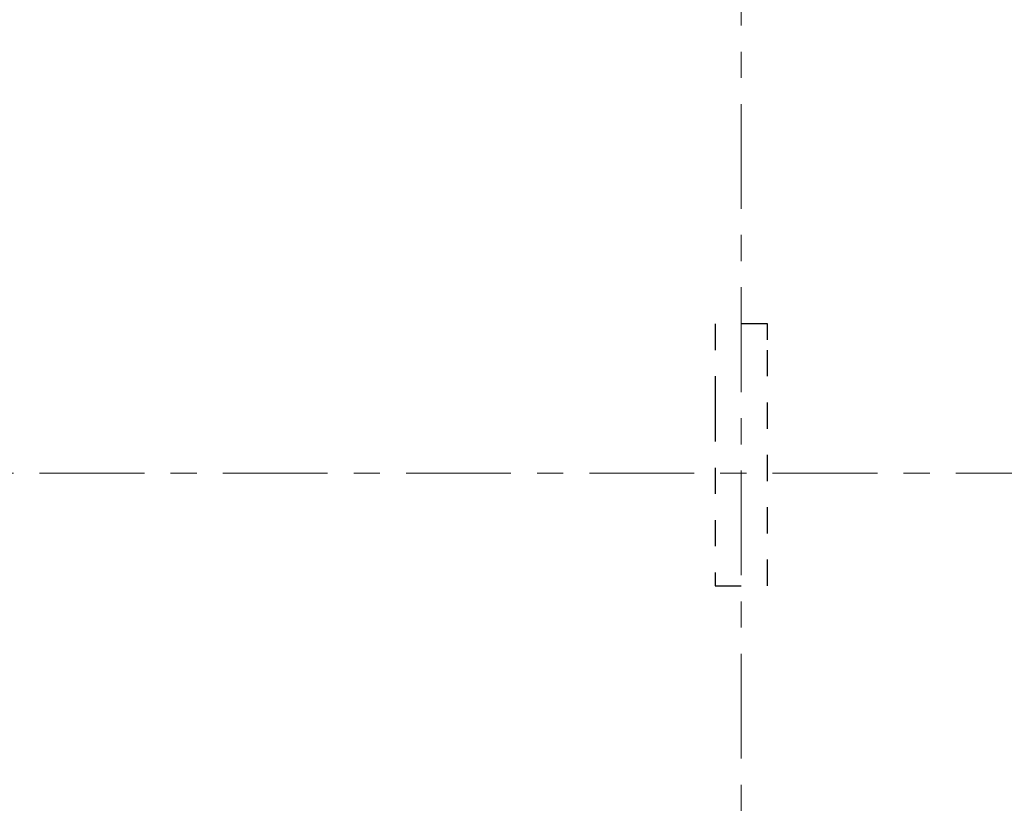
# Model space of a CAD drawing. Header units: metres. Extents: x -38 to 93, y -15 to 21.
# Tile 7 of 195: x 6.39 to 10.15, y 2 to 5.03. Entities that reach past the tile are written whole.
import ezdxf

# ---------------------------------------------------------------- set-up
doc = ezdxf.new("R2010")
doc.units = ezdxf.units.M
for name, pattern in [('______11', [0.5, 0.4, -0.05, 0, -0.05]), ('______2', [0.0405, 0.03, -0.0105]), ('______5', [1.1, 0.8, -0.1, 0.1, -0.1])]:
    doc.linetypes.add(name, pattern=pattern)
doc.layers.add('XR$2$Осевая линия (1)', color=7, linetype='______5', lineweight=13)
doc.layers.add('XR$6$Стена_ бетон несущ.', color=7, linetype='Continuous', lineweight=70, true_color=0xb4b496)

msp = doc.modelspace()

# ---------------------------------------------------------------- linework, layer by layer
at = {"layer": 'XR$2$Осевая линия (1)', "color": 253, "linetype": '______11', "lineweight": 13, "true_color": 0xa0a0a0, "transparency": 33554687}
for p, q in [((9.15, -3.39), (9.15, 19.78)), ((-2.63, 3.3), (62.6, 3.3))]:
    msp.add_line(p, q, dxfattribs=at)
at = {"layer": 'XR$6$Стена_ бетон несущ.', "color": 253, "linetype": '______2', "lineweight": -3, "true_color": 0xa0a0a0, "transparency": 33554687}
for p, q in [((9.05, 3.87), (9.05, 3.601)), ((9.25, 3.87), (9.05, 3.87)), ((9.25, 3.8092), (9.25, 3.87)), ((9.25, 2.87), (9.25, 3.8092)), ((9.05, 3.601), (9.05, 3.521)), ((9.05, 3.521), (9.05, 2.87)), ((9.05, 2.87), (9.25, 2.87))]:
    msp.add_line(p, q, dxfattribs=at)

doc.saveas('drawing.dxf')
